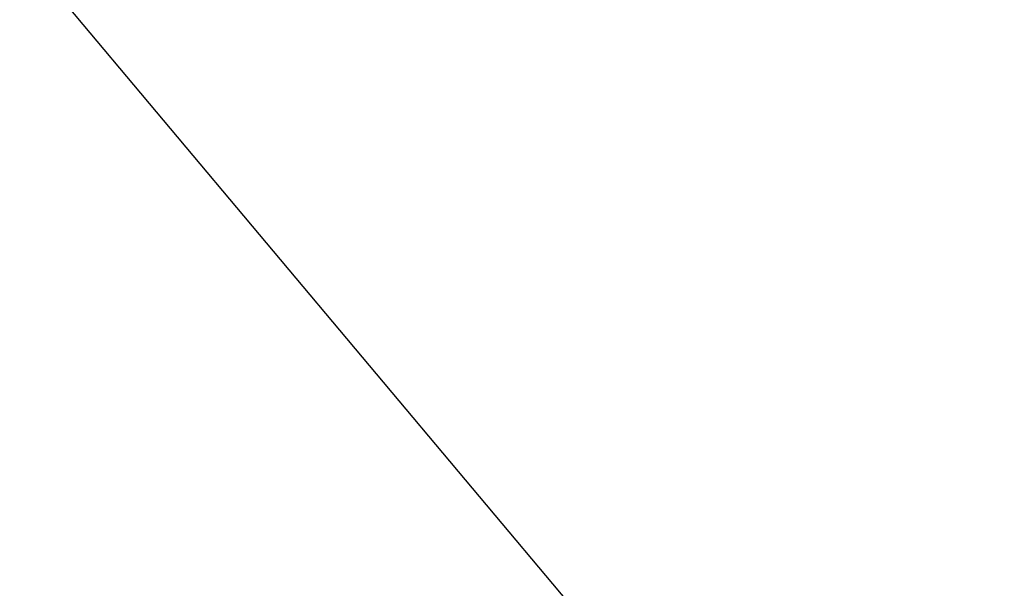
# Model space of a CAD drawing. Extents: x 0 to 363660, y 0 to 4201329.
# Tile 162 of 256: x 360221.73627 to 360221.74582, y 4200495.46581 to 4200495.47132. Entities that reach past the tile are written whole.
import ezdxf

# ---------------------------------------------------------------- set-up
doc = ezdxf.new("R2010")
doc.units = 0
doc.header["$LTSCALE"] = 0.5
doc.header["$MEASUREMENT"] = 0
doc.linetypes.add('Д_ТРОТ_ТРУБА', pattern=[3, 1.5, -1.5])
doc.layers.add('(025) Дорога', color=7, linetype='Continuous')
doc.layers.add('.', color=7, linetype='Continuous', lineweight=15)

# ---------------------------------------------------------------- blocks, each defined once
blk = doc.blocks.new('gergrgrre')
at = {"layer": '(025) Дорога', "linetype": 'Д_ТРОТ_ТРУБА', "flags": 128}
blk.add_lwpolyline([(360034.8586794, 4200791.3921382), (360036.7325179, 4200790.5011569), (360038.7612344, 4200786.5526039), (360042.5011245, 4200778.4332838), (360055.4915804, 4200753.9878611), (360078.8029331, 4200711.4107843), (360116.3690381, 4200649.9154818), (360150.8, 4200586.239998), (360165.6824262, 4200563.0249975), (360179.515, 4200545.2400015), (360209.989249, 4200509.4609042), (360265.27, 4200443.629997), (360306.0261551, 4200398.7781329), (360384.564822, 4200319.7400762), (360425.3665401, 4200280.5921891), (360454.0874467, 4200253.7751008), (360461.5962718, 4200243.1673149), (360473.3561623, 4200225.7819442), (360486.0723452, 4200211.833149), (360495.2331675, 4200201.2945546)], dxfattribs=at)

msp = doc.modelspace()

# ---------------------------------------------------------------- hatches: boundary and pattern name
at = {"layer": '.', "ltscale": 0.149071}
h = msp.add_hatch(color=256, dxfattribs=at)
h.dxf.hatch_style = 1
h.set_gradient(color1=(255, 255, 255), tint=1)
h.paths.add_polyline_path([(359890.2407653, 4200193.8910776), (361190.2407653, 4200193.8910776), (361190.2407653, 4201328.8910776), (359890.2407653, 4201328.8910776)])
h.paths.add_polyline_path([(359905.2407653, 4201313.8910776), (361175.2407653, 4201313.8910776), (361175.2407653, 4200208.8910776), (359905.2407653, 4200208.8910776)], flags=16)

# ---------------------------------------------------------------- block references
at = {"linetype": 'Continuous'}
msp.add_blockref('gergrgrre', (0, 0), dxfattribs=at)

doc.saveas('drawing.dxf')
